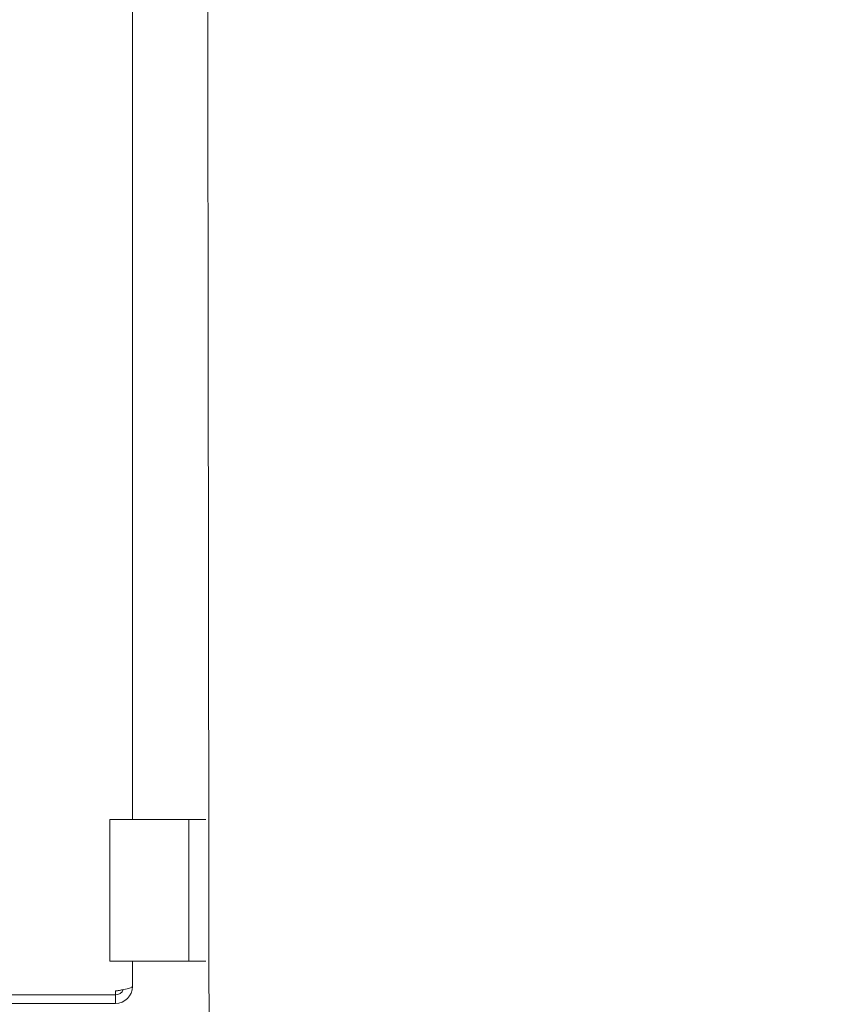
# Model space of a CAD drawing. Header units: centimetres. Extents: x -1436 to 1974, y -887 to 4352.
# Tile 65 of 105: x 619 to 633, y 2475 to 2492. Entities that reach past the tile are written whole.
import ezdxf

# ---------------------------------------------------------------- set-up
doc = ezdxf.new("R2010")
doc.units = ezdxf.units.CM
doc.header["$MEASUREMENT"] = 0
doc.linetypes.add('Wipeout_Contour', pattern=[100, 0, -100])
doc.layers.add('00 - nowa technologia myjni_Nr_pióra__246', color=7, linetype='Continuous', lineweight=20, true_color=0x1db3b3)
doc.layers.add('420-K Ściany_Nr_pióra__87', color=7, linetype='Continuous', lineweight=20, true_color=0xbfe1b7)
doc.layers.add('299-A Wymiary Opisy', color=7, linetype='Continuous')
doc.layers.add('420-K Ściany', color=7, linetype='Continuous')
doc.layers.add('299-A Wymiary Opisy_Nr_pióra__11', color=7, linetype='Continuous', lineweight=0)
doc.layers.add('420-K Ściany_Nr_pióra__27', color=7, linetype='Continuous', lineweight=20)
doc.styles.add('STYL_AUTOMATYCZNY_1', font='arial.ttf')
doc.dimstyles.new('STYL_AUTOMATYCZNY__1', dxfattribs={"dimtxt": 13, "dimasz": 7.6, "dimexe": 0.18, "dimexo": 0.0625, "dimgap": 0, "dimtad": 1, "dimdec": 0, "dimzin": 0, "dimdsep": 46, "dimtxsty": 'STYL_AUTOMATYCZNY_1', "dimblk": 'ARROWHEAD_2', "dimblk1": 'ARROWHEAD_2', "dimblk2": 'ARROWHEAD_2', "dimcen": 0.09, "dimclrd": 7, "dimclre": 7, "dimclrt": 7, "dimadec": 0, "dimazin": 0, "dimtfac": 1, "dimtdec": 4, "dimtmove": 0, "dimatfit": 3, "dimfxl": 0, "dimtolj": 1, "dimtzin": 0, "dimarcsym": 0})

# ---------------------------------------------------------------- blocks, each defined once
blk = doc.blocks.new('Ściana_4_1', base_point=(621.379, 3006.651))
at = {"layer": '420-K Ściany', "linetype": 'Continuous', "lineweight": 0, "true_color": 0x000000}
blk.add_hatch(color=18, dxfattribs=at).paths.add_polyline_path([(621.926, 2570.699), (625.077, 56.8), (658.077, 56.8), (655.122, 2413.809), (642.01, 2413.809), (642.01, 2453.809), (655.072, 2453.809), (654.925, 2570.741)])
at = {"layer": '420-K Ściany_Nr_pióra__27', "color": 7, "linetype": 'Continuous', "lineweight": 20, "flags": 128}
blk.add_lwpolyline([(621.926, 2570.699), (625.074, 59.14)], dxfattribs=at)
blk = doc.blocks.new('Ściana_22_1', base_point=(621.746, 2714.208))
at = {"color": 254, "linetype": 'Wipeout_Contour', "lineweight": 0, "ltscale": 20165.322229}
blk.add_wipeout([(621.926, 2570.699), (622.253, 2309.766), (655.253, 2309.766), (655.122, 2413.809), (642.01, 2413.809), (642.01, 2453.809), (655.072, 2453.809), (654.925, 2570.741)], dxfattribs=at).dxf.layer = '420-K Ściany'
at = {"layer": '420-K Ściany_Nr_pióra__87', "color": 9, "linetype": 'Continuous', "lineweight": 20, "true_color": 0xbfe1b7, "flags": 128}
blk.add_lwpolyline([(621.926, 2570.699), (622.253, 2309.766)], dxfattribs=at)
blk = doc.blocks.new('*D80')
at = {"layer": '299-A Wymiary Opisy_Nr_pióra__11', "color": 7, "linetype": 'Continuous', "lineweight": 0}
for p, q in [((62.397, 2870.081), (62.379, 2855.081)), ((621.207, 2869.379), (621.188, 2854.379)), ((65.281, 2867.577), (59.495, 2857.584)), ((618.304, 2856.882), (624.09, 2866.875)), ((62.388, 2862.581), (57.498, 2862.587)), ((621.197, 2861.879), (62.388, 2862.581)), ((626.087, 2861.873), (621.197, 2861.879))]:
    blk.add_line(p, q, dxfattribs=at)
at = {"layer": '299-A Wymiary Opisy_Nr_pióra__11', "color": 7, "lineweight": 0, "insert": (326.923, 2864.848), "char_height": 13, "attachment_point": 7, "rotation": 359.928, "style": 'STYL_AUTOMATYCZNY_1'}
blk.add_mtext('\\A1;{\\pql;\\fArial|b0|i0|c238|p0;\\W1.000000;559}', dxfattribs=at)
blk = doc.blocks.new('ARROWHEAD_2')
at = {"color": 0, "linetype": 'Continuous', "lineweight": 0}
for p, q in [((-0.3781, -0.655), (0.3781, 0.655)), ((0, 0), (-1, 0))]:
    blk.add_line(p, q, dxfattribs=at)

msp = doc.modelspace()

# ---------------------------------------------------------------- linework, layer by layer
at = {"layer": '00 - nowa technologia myjni_Nr_pióra__246', "color": 132, "linetype": 'Continuous', "lineweight": 20, "true_color": 0x1db3b3}
for p, q in [((620.691, 2478.253), (620.691, 2515.753)), ((620.491, 2478.253), (620.291, 2478.253)), ((620.291, 2475.753), (620.291, 2478.253)), ((620.491, 2478.253), (621.641, 2478.253)), ((621.641, 2478.253), (621.691, 2478.253)), ((621.691, 2478.253), (621.691, 2477.793)), ((621.991, 2478.253), (621.691, 2478.253)), ((621.691, 2477.345), (621.691, 2477.793)), ((621.691, 2477.345), (621.691, 2476.66)), ((621.691, 2476.213), (621.691, 2476.66)), ((621.691, 2476.213), (621.691, 2475.753)), ((620.491, 2475.753), (620.291, 2475.753)), ((620.491, 2475.753), (621.641, 2475.753)), ((620.657, 2475.753), (620.591, 2475.753)), ((620.691, 2475.303), (620.691, 2475.753)), ((621.641, 2475.753), (621.691, 2475.753)), ((621.691, 2475.753), (621.991, 2475.753)), ((620.391, 2475.224), (620.391, 2475.153)), ((620.391, 2475.153), (613.691, 2475.153)), ((620.391, 2475.153), (620.391, 2475.003)), ((615.104, 2475.003), (620.391, 2475.003))]:
    msp.add_line(p, q, dxfattribs=at)
msp.add_lwpolyline([(620.391, 2475.224), (620.485, 2475.239), (620.601, 2475.263), (620.659, 2475.279), (620.684, 2475.292), (620.69, 2475.299), (620.691, 2475.303)], dxfattribs=at)
for centre, radius, start, end in [((620.391, 2475.303), 0.3, 270, 0), ((619.286, 2481.97), 6.837, 279.3018, 280.4896), ((620.391, 2475.303), 0.15, 270, 338.5139)]:
    msp.add_arc(centre, radius, start, end, dxfattribs=at)

# ---------------------------------------------------------------- block references
at = {"layer": '420-K Ściany', "color": 7, "lineweight": 20}
msp.add_blockref('Ściana_4_1', (621.379, 3006.651), dxfattribs=at)

# ---------------------------------------------------------------- next in the draw order: block references
msp.add_blockref('Ściana_22_1', (621.746, 2714.208), dxfattribs=at)

# ---------------------------------------------------------------- next in the draw order: dimensions: what is measured, and where the dimension line sits
at = {"layer": '299-A Wymiary Opisy', "color": 7, "linetype": 'Continuous', "lineweight": 0}
dim = msp.add_linear_dim(base=(62.388, 2862.581), p1=(621.379, 3006.651), p2=(60.718, 1533.251), angle=179.928, dimstyle='STYL_AUTOMATYCZNY__1', dxfattribs=at)
dim.commit()
dim.dimension.update_dxf_attribs({"geometry": '*D80', "text_midpoint": (341.771, 2871.33), "dimtype": 160, "text_rotation": 359.928})

doc.saveas('drawing.dxf')
